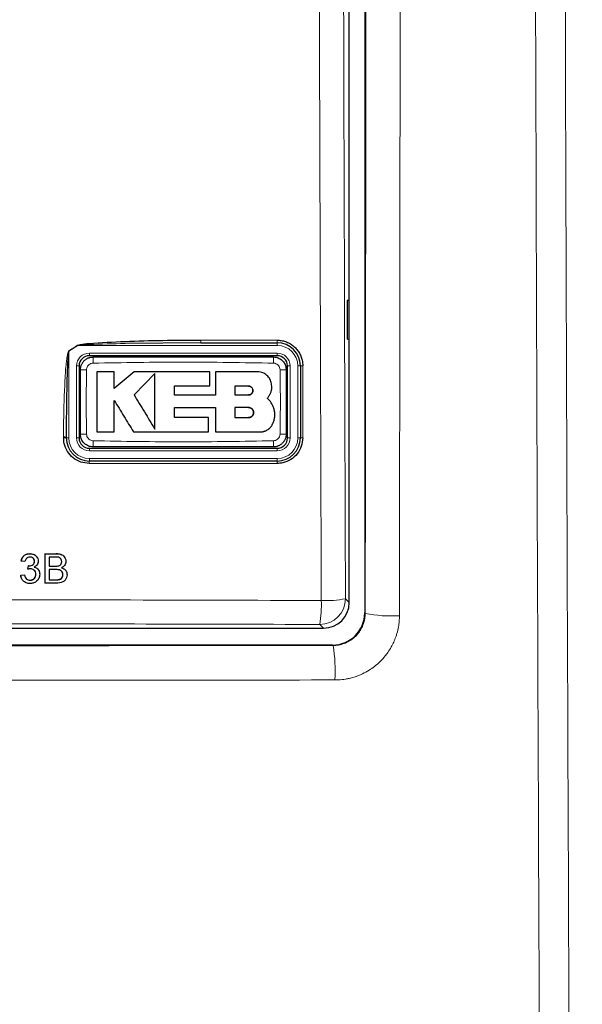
# Model space of a CAD drawing. Header units: millimetres. Extents: x 5 to 418, y 2 to 292.
# Tile 17 of 74: x 117 to 124, y 143 to 155. Entities that reach past the tile are written whole.
import ezdxf

# ---------------------------------------------------------------- set-up
doc = ezdxf.new("R2010")
doc.units = ezdxf.units.MM
doc.layers.add('SLD-0', color=7, linetype='Continuous')
doc.styles.add('SLDTEXTSTYLE0', font='TXT', dxfattribs={"width": 0.605})
doc.dimstyles.new('SLDDIMSTYLE2', dxfattribs={"dimtxt": 3.5, "dimasz": 3.302, "dimexe": 0, "dimexo": 0.0625, "dimgap": 0.875, "dimtad": 1, "dimdec": 1, "dimlfac": 6, "dimrnd": 1e-09, "dimzin": 12, "dimdsep": 46, "dimtxsty": 'SLDTEXTSTYLE0', "dimsah": 1, "dimcen": 0.09, "dimadec": 0, "dimazin": 3, "dimtfac": 1, "dimtofl": 0, "dimtmove": 0, "dimatfit": 3, "dimfxl": 1, "dimfrac": 2, "dimtolj": 1, "dimtzin": 12, "dimarcsym": 0})

# ---------------------------------------------------------------- blocks, each defined once
blk = doc.blocks.new('_D_8')
at = {"layer": 'SLD-0', "color": 7}
for p, q in [((128.84, 248.16), (145.317, 248.16)), ((144.317, 94.273), (144.317, 248.16)), ((115.48, 94.273), (145.317, 94.273))]:
    blk.add_line(p, q, dxfattribs=at)
for centre, start, end in [((141.631, 171.86), 63.4349, 116.5651), ((141.631, 170.572), 243.4349, 296.5651)]:
    blk.add_arc(centre, 6.006, start, end, dxfattribs=at)
for points in [[(144.317, 248.16), (143.809, 244.858), (144.825, 244.858)], [(144.317, 94.273), (144.825, 97.575), (143.809, 97.575)]]:
    blk.add_solid(points, dxfattribs=at)
at = {"layer": 'SLD-0', "color": 7, "insert": (139.805, 165.201), "char_height": 3.5, "attachment_point": 1, "rotation": 90, "style": 'SLDTEXTSTYLE0'}
blk.add_mtext('923,3', dxfattribs=at)

msp = doc.modelspace()

# ---------------------------------------------------------------- linework, layer by layer
at = {"color": 7, "linetype": 'Continuous', "lineweight": 25}
for p, q in [((121.133, 182.303), (121.133, 147.5832)), ((120.9315, 147.7176), (120.9315, 170.3239)), ((120.9306, 151.6348), (120.9053, 151.6352)), ((120.9053, 151.6352), (120.9053, 151.1343)), ((120.9306, 151.1347), (120.9306, 151.6348)), ((119.0082, 151.0848), (118.0269, 151.0763)), ((119.0082, 151.0848), (119.9982, 151.0848)), ((120.9053, 151.1343), (120.9306, 151.1347)), ((119.9982, 150.9181), (117.5648, 150.9181)), ((117.4315, 150.7848), (117.4315, 149.8514)), ((120.1315, 149.8514), (120.1315, 150.7848)), ((120.2982, 150.7848), (120.2982, 149.8514)), ((117.887, 150.7104), (117.6615, 150.7104)), ((117.887, 150.4918), (117.887, 150.7104)), ((118.1435, 150.7104), (117.887, 150.4918)), ((119.1273, 150.7104), (118.1435, 150.7104)), ((118.4124, 150.686), (118.1435, 150.4094)), ((119.1273, 150.5253), (119.1273, 150.7104)), ((119.1985, 150.7104), (119.1985, 150.4071)), ((119.7407, 150.7104), (119.1985, 150.7104)), ((118.6676, 150.5253), (119.1273, 150.5253)), ((118.6676, 150.4071), (118.6676, 150.5253)), ((119.1985, 150.4071), (118.6676, 150.4071)), ((119.6269, 150.5238), (119.4485, 150.5238)), ((119.4485, 150.5238), (119.4485, 150.4094)), ((119.4485, 150.4094), (119.6269, 150.4094)), ((118.6677, 150.2457), (119.1985, 150.2457)), ((118.6677, 150.115), (118.6677, 150.2457)), ((119.1985, 150.2457), (119.1985, 149.9301)), ((119.4485, 150.2457), (119.4485, 150.115)), ((119.6269, 150.2457), (119.4485, 150.2457)), ((119.1088, 150.115), (118.6677, 150.115)), ((119.1088, 149.9301), (119.1088, 150.115)), ((119.4485, 150.115), (119.6269, 150.115)), ((117.6615, 149.9301), (117.8868, 149.9301)), ((118.135, 149.9301), (119.1088, 149.9301)), ((119.1985, 149.9301), (119.7804, 149.9301)), ((117.2648, 149.8514), (117.2648, 149.8629)), ((117.5648, 149.7181), (119.9982, 149.7181)), ((119.9982, 149.5514), (117.5648, 149.5514)), ((116.6811, 148.2525), (116.6805, 148.2536)), ((116.7302, 148.2476), (116.6811, 148.2525)), ((116.7934, 148.3506), (116.7928, 148.3516)), ((116.8484, 148.2304), (116.8524, 148.2528)), ((116.853, 148.2517), (116.8524, 148.2528)), ((116.8909, 148.2974), (116.8903, 148.2986)), ((116.9898, 147.9681), (116.9907, 148.3506)), ((116.9907, 148.3506), (116.9902, 148.3516)), ((116.9907, 148.3506), (117.1342, 148.3506)), ((117.0447, 148.3064), (117.0444, 148.1887)), ((117.1176, 148.3064), (117.0447, 148.3064)), ((117.2066, 148.2467), (117.206, 148.2478)), ((117.2492, 148.2964), (117.2486, 148.2977)), ((116.7688, 148.1495), (116.7682, 148.1506)), ((116.7688, 148.1495), (116.774, 148.1937)), ((116.774, 148.1937), (116.7734, 148.1947)), ((116.781, 148.1931), (116.7804, 148.1942)), ((116.9098, 148.1334), (116.9092, 148.1346)), ((117.0443, 148.1446), (117.044, 148.0122)), ((117.1287, 148.1446), (117.0443, 148.1446)), ((117.0444, 148.1887), (117.1233, 148.1887)), ((117.1694, 148.1933), (117.1688, 148.1944)), ((117.2646, 148.122), (117.2639, 148.1233)), ((116.6757, 148.0711), (116.6752, 148.0721)), ((116.6757, 148.0711), (116.7249, 148.076)), ((116.6887, 148.0247), (116.6894, 148.0235)), ((116.7249, 148.076), (116.7243, 148.077)), ((116.7965, 148.0073), (116.796, 148.0084)), ((116.8722, 148.0836), (116.8717, 148.0846)), ((117.044, 148.0122), (117.1346, 148.0122)), ((117.1674, 148.0141), (117.1668, 148.0151)), ((117.2209, 148.0784), (117.2203, 148.0795)), ((116.9898, 147.9681), (116.9893, 147.9692)), ((117.1336, 147.9681), (116.9898, 147.9681)), ((101.2644, 147.3848), (120.5986, 147.3848)), ((120.7164, 147.1666), (101.1799, 147.1666))]:
    msp.add_line(p, q, dxfattribs=at)
at = {"color": 7, "linetype": 'Continuous', "lineweight": 18}
for p, q in [((117.413, 151.0514), (117.2982, 150.9777)), ((117.4117, 151.0534), (117.413, 151.0514)), ((119.9982, 151.0514), (117.413, 151.0514)), ((119.0066, 151.1201), (119.9963, 151.1201)), ((119.9982, 151.0514), (119.9982, 151.0848)), ((117.2982, 150.9777), (117.2969, 150.9798)), ((117.2982, 150.9777), (117.2982, 149.8514)), ((117.5648, 150.9514), (119.9982, 150.9514)), ((117.5648, 150.9514), (117.5648, 150.9181)), ((119.9982, 150.9514), (119.9982, 150.9181)), ((117.3982, 149.8514), (117.3982, 150.7848)), ((117.3982, 150.7848), (117.4315, 150.7848)), ((120.1315, 150.7848), (120.1648, 150.7848)), ((120.1648, 150.7848), (120.1648, 149.8514)), ((120.2648, 150.7848), (120.2982, 150.7848)), ((120.2648, 149.8514), (120.2648, 150.7848)), ((117.2302, 149.8535), (117.2302, 149.865)), ((117.2982, 149.8514), (117.2648, 149.8514)), ((117.3982, 149.8514), (117.4315, 149.8514)), ((120.1315, 149.8514), (120.1648, 149.8514)), ((120.2648, 149.8514), (120.2982, 149.8514)), ((117.5648, 149.7181), (117.5648, 149.6848)), ((119.9982, 149.6848), (117.5648, 149.6848)), ((119.9982, 149.7181), (119.9982, 149.6848)), ((119.9963, 149.5202), (117.5635, 149.5202)), ((117.5648, 149.5848), (119.9982, 149.5848)), ((117.5648, 149.5848), (117.5648, 149.5514)), ((119.9982, 149.5848), (119.9982, 149.5514)), ((117.1342, 148.3506), (117.1336, 148.3517)), ((117.1233, 148.1887), (117.1228, 148.1898)), ((117.1346, 148.0122), (117.134, 148.0133)), ((120.8829, 147.7662), (120.9315, 147.7176)), ((121.133, 147.5832), (121.1392, 147.577)), ((120.5986, 147.3848), (120.5501, 147.4333)), ((120.7224, 147.1606), (120.7164, 147.1666))]:
    msp.add_line(p, q, dxfattribs=at)
for centre, radius, start, end in [((119.1912, 151.1109), 0.1848, 177.15423, 188.14169), ((120.161, 151.1109), 0.165, 176.81302, 189.1309), ((119.9982, 150.7848), 0.2667, 0, 90), ((117.5648, 150.7848), 0.1667, 90, 180), ((119.9982, 150.7848), 0.1667, 0, 90), ((118.6228, 150.8409), 1.0098, 176.56216, 181.10549), ((118.9407, 150.8409), 1.0093, 358.89403, 3.43939), ((120.3221, 150.6597), 0.1273, 86.60847, 100.82355), ((117.5088, 149.7707), 0.9659, 88.84251, 93.59694), ((120.0542, 149.7707), 0.966, 86.40337, 91.15738), ((117.5088, 150.8651), 0.9656, 266.40183, 271.15784), ((120.0542, 150.865), 0.9655, 268.842, 273.5986), ((117.2391, 149.7245), 0.1408, 79.45271, 93.60081), ((117.2391, 149.7131), 0.1407, 79.44904, 93.60204), ((117.5648, 149.8514), 0.2667, 180, 270), ((117.5648, 149.8514), 0.1667, 180, 270), ((118.6212, 149.7953), 1.0082, 178.89291, 183.443), ((118.9412, 149.7953), 1.0088, 356.55901, 1.10646), ((119.9982, 149.8514), 0.2667, 270, 0), ((119.9982, 149.8514), 0.1667, 270, 0), ((120.3221, 149.73), 0.1237, 86.51262, 101.13723), ((117.7533, 149.5277), 0.19, 172.81916, 182.25153), ((120.1359, 149.5277), 0.1397, 170.21, 183.05606), ((120.549, 147.7673), 0.3339, 270.1836, 359.8164), ((119.0975, 147.6805), 1.4734, 350.34001, 2.46103), ((120.6339, 149.0494), 1.3071, 267.18174, 280.98479), ((121.4717, 149.2018), 1.6585, 258.43519, 273.82818), ((118.7105, 146.826), 2.0396, 356.83308, 9.44176)]:
    msp.add_arc(centre, radius, start, end, dxfattribs=at)
at = {"color": 7, "linetype": 'Continuous', "lineweight": 25}
for centre, radius, start, end in [((119.9982, 150.7848), 0.3, 0, 90), ((117.5648, 150.7848), 0.1333, 90, 180), ((119.9982, 150.7848), 0.1333, 0, 90), ((117.5648, 149.8514), 0.3, 180, 270), ((117.5648, 149.8514), 0.1333, 180, 270), ((119.9982, 149.8514), 0.3, 270, 0), ((119.9982, 149.8514), 0.1333, 270, 0)]:
    msp.add_arc(centre, radius, start, end, dxfattribs=at)
for centre, major_axis, ratio, start_param, end_param in [((120.5977, 147.7185), (0.2363, -0.2363), 0.9972647, 5.4991567, 7.0672139), ((120.7162, 147.5834), (-0.2948, 0.2948), 0.9995737, 2.3563468, 3.9268385)]:
    msp.add_ellipse(centre, major_axis=major_axis, ratio=ratio, start_param=start_param, end_param=end_param, dxfattribs=at)
at = {"color": 7, "linetype": 'Continuous', "lineweight": 18}
for points, knots in [([(120.5696, 147.7438), (120.5688, 147.9655), (120.5649, 149.0741), (120.5494, 153.7316), (120.5312, 160.3837), (120.5217, 166.1525), (120.5181, 168.3671)], [0, 0, 0, 0, 0.0322876, 0.1614382, 0.6780666, 1, 1, 1, 1]), ([(120.8316, 168.3762), (120.8375, 164.9395), (120.8492, 158.0645), (120.8717, 151.1994), (120.8829, 147.7662)], [0, 0, 0, 0, 0.4998997, 1, 1, 1, 1]), ([(121.1392, 147.577), (121.1393, 147.6486), (121.1414, 149.381), (121.1454, 152.7756), (121.1505, 157.8601), (121.1548, 163.0448), (121.157, 166.568), (121.158, 168.3297)], [0, 0, 0, 0, 0.0103671, 0.2507247, 0.4911046, 0.7455391, 1, 1, 1, 1]), ([(121.6016, 168.3164), (121.5992, 164.7905), (121.5946, 157.862), (121.5864, 150.9443), (121.5824, 147.547)], [0, 0, 0, 0, 0.5088958, 1, 1, 1, 1]), ([(123.4389, 133.0419), (123.4298, 134.8243), (123.4037, 139.9237), (123.3686, 148.3543), (123.336, 158.3342), (123.3229, 164.9955), (123.3163, 168.3261)], [0, 0, 0, 0, 0.15190579, 0.43460374, 0.71730167, 1, 1, 1, 1]), ([(123.7012, 168.3394), (123.7078, 165.0115), (123.7209, 158.3555), (123.7536, 148.3836), (123.7887, 139.9598), (123.8148, 134.8644), (123.8239, 133.0834)], [0, 0, 0, 0, 0.2826981, 0.5653962, 0.8480943, 1, 1, 1, 1]), ([(117.2969, 150.9798), (117.3156, 150.9917), (117.354, 151.0161), (117.3921, 151.0408), (117.4117, 151.0534)], [0, 0, 0, 0, 0.4887733, 1, 1, 1, 1]), ([(118.0269, 151.0763), (117.8721, 151.0721), (117.6786, 151.0669), (117.4734, 151.0609), (117.4241, 151.0532), (117.413, 151.0514)], [0, 0, 0, 0, 0.7565323, 0.9451316, 1, 1, 1, 1]), ([(117.2302, 149.865), (117.2303, 149.9094), (117.2309, 150.1312), (117.2373, 150.4139), (117.2527, 150.6888), (117.2626, 150.8086), (117.2711, 150.8809), (117.2778, 150.9242), (117.2843, 150.9529), (117.2891, 150.97), (117.2949, 150.9784), (117.2965, 150.9795), (117.2969, 150.9798)], [0, 0, 0, 0, 0.1187958, 0.5940496, 0.7569485, 0.8560529, 0.9159262, 0.9518655, 0.9733043, 0.994839, 0.9987729, 1, 1, 1, 1]), ([(117.6132, 150.8214), (117.6038, 150.8203), (117.5849, 150.8181), (117.5597, 150.8033), (117.5405, 150.7819), (117.5301, 150.7583), (117.5288, 150.7427), (117.5283, 150.7365)], [0, 0, 0, 0, 0.21339586, 0.4285917, 0.64431876, 0.85926801, 1, 1, 1, 1]), ([(119.9498, 150.8214), (119.5604, 150.8281), (118.7816, 150.8416), (118.0027, 150.8281), (117.6132, 150.8214)], [0, 0, 0, 0, 0.4998954, 1, 1, 1, 1]), ([(120.0347, 150.7365), (120.0336, 150.7459), (120.0314, 150.7648), (120.0166, 150.79), (119.9952, 150.8091), (119.9716, 150.8196), (119.956, 150.8209), (119.9498, 150.8214)], [0, 0, 0, 0, 0.2138446, 0.4291993, 0.6449134, 0.8596426, 1, 1, 1, 1]), ([(120.3296, 150.7868), (120.3296, 150.7646), (120.3296, 150.6537), (120.3296, 150.3426), (120.3296, 150.0537), (120.3296, 149.8535)], [0, 0, 0, 0, 0.0712947, 0.3564733, 1, 1, 1, 1]), ([(117.5283, 150.7365), (117.5273, 150.6821), (117.5254, 150.5734), (117.5239, 150.4221), (117.5237, 150.2826), (117.5244, 150.155), (117.526, 150.0273), (117.5275, 149.9423), (117.5283, 149.8997)], [0, 0, 0, 0, 0.1949232, 0.3898627, 0.5423667, 0.6948853, 0.8474387, 1, 1, 1, 1]), ([(120.0347, 149.8997), (120.0357, 149.9541), (120.0376, 150.0628), (120.0391, 150.2141), (120.0393, 150.3535), (120.0386, 150.4812), (120.037, 150.6088), (120.0355, 150.6939), (120.0347, 150.7365)], [0, 0, 0, 0, 0.194924, 0.3898644, 0.542368, 0.6948862, 0.8474392, 1, 1, 1, 1]), ([(117.5283, 149.8997), (117.5294, 149.8903), (117.5316, 149.8713), (117.5464, 149.8462), (117.5678, 149.827), (117.5914, 149.8166), (117.607, 149.8153), (117.6132, 149.8148)], [0, 0, 0, 0, 0.2138472, 0.4292026, 0.6449166, 0.8596444, 1, 1, 1, 1]), ([(119.9498, 149.8148), (119.9592, 149.8159), (119.9781, 149.8181), (120.0033, 149.8328), (120.0224, 149.8542), (120.0329, 149.8779), (120.0342, 149.8935), (120.0347, 149.8997)], [0, 0, 0, 0, 0.21339466, 0.4285895, 0.64431547, 0.85926539, 1, 1, 1, 1]), ([(117.6132, 149.8148), (118.0025, 149.8081), (118.7814, 149.7946), (119.5603, 149.8081), (119.9498, 149.8148)], [0, 0, 0, 0, 0.4998954, 1, 1, 1, 1]), ([(101.2934, 147.7438), (101.5152, 147.7445), (102.6245, 147.7478), (104.6225, 147.7527), (107.2884, 147.7569), (109.9562, 147.7589), (112.6254, 147.7586), (115.2849, 147.756), (117.9335, 147.7513), (119.6908, 147.7463), (120.5696, 147.7438)], [0, 0, 0, 0, 0.0345653, 0.1728308, 0.3110963, 0.4493987, 0.587812, 0.7262622, 0.8631132, 1, 1, 1, 1]), ([(121.1392, 147.577), (121.1389, 147.5656), (121.1383, 147.5426), (121.1337, 147.508), (121.1264, 147.4734), (121.1161, 147.4397), (121.103, 147.4071), (121.0874, 147.3759), (121.069, 147.3457), (121.0413, 147.3079), (121.009, 147.2738), (120.9728, 147.2441), (120.9438, 147.2241), (120.9133, 147.2067), (120.8817, 147.192), (120.8486, 147.1799), (120.811, 147.1696), (120.7688, 147.1622), (120.7379, 147.1611), (120.7224, 147.1606)], [0, 0, 0, 0, 0.0528431, 0.1060512, 0.1604155, 0.2151815, 0.268097, 0.321386, 0.3752557, 0.429922, 0.5357629, 0.5894982, 0.6440294, 0.6967888, 0.7499217, 0.8036323, 0.8581334, 0.9286227, 1, 1, 1, 1]), ([(120.7469, 146.7133), (120.7623, 146.7136), (120.8087, 146.7144), (120.8704, 146.7216), (120.9373, 146.7348), (121.0114, 146.7547), (121.099, 146.7888), (121.1864, 146.8366), (121.2634, 146.8903), (121.3342, 146.952), (121.3903, 147.0142), (121.4377, 147.0773), (121.4751, 147.1367), (121.5095, 147.205), (121.5331, 147.2638), (121.5541, 147.3292), (121.5699, 147.3974), (121.5805, 147.4746), (121.5818, 147.5233), (121.5824, 147.547)], [0, 0, 0, 0, 0.0352981, 0.1062488, 0.1419315, 0.191551, 0.2817697, 0.3562605, 0.4191865, 0.4961735, 0.5707022, 0.6103214, 0.6768902, 0.7308867, 0.7853991, 0.8217055, 0.8882187, 0.9455139, 1, 1, 1, 1]), ([(120.5501, 147.4333), (118.9502, 147.4375), (115.7491, 147.446), (110.939, 147.4493), (106.9286, 147.4463), (103.7196, 147.4402), (102.1155, 147.4356), (101.3129, 147.4333)], [0, 0, 0, 0, 0.2496658, 0.4995283, 0.7496125, 0.8747245, 1, 1, 1, 1]), ([(101.1739, 147.1606), (102.8012, 147.1591), (106.0571, 147.1563), (110.9467, 147.1552), (115.8378, 147.1563), (119.0937, 147.1591), (120.7224, 147.1606)], [0, 0, 0, 0, 0.2498913, 0.5, 0.7498913, 1, 1, 1, 1]), ([(120.7469, 146.7133), (119.1156, 146.7119), (115.8514, 146.7089), (111.0224, 146.7079), (106.1192, 146.7089), (102.855, 146.7118), (101.1494, 146.7133)], [0, 0, 0, 0, 0.2498914, 0.5000001, 0.7387425, 1, 1, 1, 1])]:
    msp.add_open_spline(points, degree=3, knots=knots, dxfattribs=at)
at = {"color": 7, "linetype": 'Continuous', "lineweight": 25}
for points, knots in [([(117.4117, 151.0534), (117.4227, 151.0569), (117.471, 151.0721), (117.6779, 151.0845), (118.1962, 151.1168), (118.6791, 151.1188), (119.0066, 151.1201)], [0, 0, 0, 0, 0.0217458, 0.0946594, 0.3858775, 1, 1, 1, 1]), ([(119.9963, 151.1201), (120.0148, 151.1192), (120.0524, 151.1174), (120.1068, 151.1028), (120.1586, 151.0798), (120.2053, 151.0485), (120.2465, 151.0094), (120.2802, 150.9643), (120.3062, 150.9137), (120.3211, 150.8661), (120.3284, 150.8233), (120.3292, 150.799), (120.3296, 150.7868)], [0, 0, 0, 0, 0.10592184, 0.21492334, 0.32084589, 0.42982817, 0.53597776, 0.64519825, 0.75147151, 0.86083258, 0.93000102, 1, 1, 1, 1]), ([(117.2982, 150.9777), (117.298, 150.9775), (117.2971, 150.9762), (117.2954, 150.971), (117.2936, 150.9623), (117.2913, 150.9469), (117.2887, 150.922), (117.2852, 150.8788), (117.281, 150.8064), (117.2761, 150.6866), (117.2708, 150.5003), (117.2669, 150.2621), (117.265, 150.0404), (117.2649, 149.9073), (117.2648, 149.8629)], [0, 0, 0, 0, 0.0008969, 0.0042174, 0.0144757, 0.0248219, 0.0459517, 0.081671, 0.1414493, 0.2406486, 0.4039379, 0.6423501, 0.8807866, 1, 1, 1, 1]), ([(117.4482, 150.7348), (117.4482, 150.7378), (117.4484, 150.747), (117.4498, 150.7593), (117.4521, 150.7711), (117.4548, 150.782), (117.4591, 150.7948), (117.4656, 150.8095), (117.4721, 150.8211), (117.4795, 150.8322), (117.4877, 150.8429), (117.4987, 150.8546), (117.5113, 150.8657), (117.5257, 150.876), (117.5421, 150.8851), (117.5572, 150.8914), (117.5739, 150.8966), (117.5923, 150.9005), (117.6073, 150.9011), (117.6148, 150.9014)], [0, 0, 0, 0, 0.03513556, 0.10570322, 0.14116443, 0.17253529, 0.23480635, 0.29583824, 0.35591237, 0.3871062, 0.44915407, 0.51026226, 0.57065655, 0.64136809, 0.71292515, 0.78534773, 0.82806772, 0.91382104, 1, 1, 1, 1]), ([(117.6148, 150.9014), (118.0038, 150.9014), (118.7816, 150.9014), (119.5594, 150.9014), (119.9482, 150.9014)], [0, 0, 0, 0, 0.5001048, 1, 1, 1, 1]), ([(119.9482, 150.9014), (119.9605, 150.9006), (119.9914, 150.8986), (120.0383, 150.8786), (120.0806, 150.8409), (120.1093, 150.7909), (120.113, 150.7535), (120.1148, 150.7348)], [0, 0, 0, 0, 0.14142387, 0.35606939, 0.57072032, 0.78536777, 1, 1, 1, 1]), ([(117.4482, 149.9014), (117.4482, 149.9861), (117.4482, 150.1556), (117.4482, 150.3792), (117.4482, 150.5723), (117.4482, 150.6806), (117.4482, 150.7348)], [0, 0, 0, 0, 0.3050151, 0.6100761, 0.8050333, 1, 1, 1, 1]), ([(117.6615, 150.7104), (117.6615, 150.6592), (117.6615, 150.5566), (117.6615, 150.3753), (117.6615, 150.1663), (117.6615, 150.0088), (117.6615, 149.9301)], [0, 0, 0, 0, 0.1971978, 0.3944445, 0.6970699, 1, 1, 1, 1]), ([(118.4124, 149.9675), (118.4124, 149.9929), (118.4124, 150.0436), (118.4124, 150.12), (118.4124, 150.1969), (118.4124, 150.2826), (118.4124, 150.3771), (118.4124, 150.4802), (118.4124, 150.5833), (118.4124, 150.6518), (118.4124, 150.686)], [0, 0, 0, 0, 0.1065261, 0.2131089, 0.319997, 0.427068, 0.569252, 0.7119716, 0.8558805, 1, 1, 1, 1]), ([(119.9279, 150.5232), (119.9259, 150.5442), (119.9218, 150.5863), (119.8895, 150.6424), (119.8421, 150.6847), (119.7894, 150.7072), (119.7546, 150.7095), (119.7407, 150.7104)], [0, 0, 0, 0, 0.2145095, 0.4290165, 0.6435823, 0.8581821, 1, 1, 1, 1]), ([(120.1148, 150.7348), (120.1148, 150.6924), (120.1148, 150.6077), (120.1148, 150.4806), (120.1148, 150.3535), (120.1148, 150.2146), (120.1148, 150.0639), (120.1148, 149.9556), (120.1148, 149.9014)], [0, 0, 0, 0, 0.15250502, 0.30501519, 0.45754245, 0.61007716, 0.80503387, 1, 1, 1, 1]), ([(118.1435, 150.4094), (118.1658, 150.3728), (118.2104, 150.2995), (118.2776, 150.189), (118.3451, 150.0781), (118.3899, 150.0044), (118.4124, 149.9675)], [0, 0, 0, 0, 0.2483719, 0.4973433, 0.7483519, 1, 1, 1, 1]), ([(119.6269, 150.4094), (119.6334, 150.4101), (119.6463, 150.4113), (119.6635, 150.4213), (119.6765, 150.4359), (119.6839, 150.4541), (119.6848, 150.4737), (119.6792, 150.4924), (119.6677, 150.5083), (119.6517, 150.5193), (119.6372, 150.5235), (119.6289, 150.5238), (119.6269, 150.5238)], [0, 0, 0, 0, 0.107912, 0.2158215, 0.3237606, 0.431549, 0.5390752, 0.6463231, 0.7533518, 0.8602722, 0.9672328, 1, 1, 1, 1]), ([(119.6269, 150.5238), (119.6334, 150.5232), (119.6462, 150.5219), (119.6633, 150.5121), (119.6763, 150.4976), (119.6838, 150.4795), (119.6849, 150.46), (119.6794, 150.4413), (119.6681, 150.4253), (119.6521, 150.4141), (119.6375, 150.4098), (119.629, 150.4095), (119.6269, 150.4094)], [0, 0, 0, 0, 0.1072013, 0.2144115, 0.3214264, 0.4283404, 0.5353131, 0.6424692, 0.7498884, 0.8575849, 0.9654849, 1, 1, 1, 1]), ([(119.8696, 150.3678), (119.8734, 150.3718), (119.8811, 150.3798), (119.8914, 150.393), (119.9006, 150.4071), (119.9076, 150.4201), (119.9142, 150.4345), (119.9198, 150.45), (119.9245, 150.4683), (119.927, 150.4835), (119.9283, 150.4986), (119.9286, 150.5109), (119.9281, 150.5201), (119.9279, 150.5232)], [0, 0, 0, 0, 0.09696, 0.1946179, 0.2931342, 0.3923708, 0.4527754, 0.570247, 0.6802564, 0.7847649, 0.8384039, 0.9460062, 1, 1, 1, 1]), ([(117.8868, 150.3379), (117.9075, 150.304), (117.9487, 150.2362), (118.0108, 150.1342), (118.0729, 150.0321), (118.1143, 149.9641), (118.135, 149.9301)], [0, 0, 0, 0, 0.2491661, 0.4986248, 0.7491293, 1, 1, 1, 1]), ([(117.8868, 149.9301), (117.8868, 149.9639), (117.8868, 150.0317), (117.8868, 150.1336), (117.8868, 150.2357), (117.8868, 150.3038), (117.8868, 150.3379)], [0, 0, 0, 0, 0.2497001, 0.4994734, 0.7496285, 1, 1, 1, 1]), ([(119.9279, 150.2956), (119.9201, 150.3087), (119.9083, 150.3287), (119.8875, 150.352), (119.8756, 150.3625), (119.8696, 150.3678)], [0, 0, 0, 0, 0.4897366, 0.7435571, 1, 1, 1, 1]), ([(119.941, 150.0379), (119.944, 150.0447), (119.9502, 150.0585), (119.9573, 150.0802), (119.9627, 150.1026), (119.9657, 150.123), (119.9675, 150.1453), (119.9674, 150.1682), (119.9649, 150.1934), (119.9606, 150.216), (119.9529, 150.244), (119.9422, 150.2707), (119.9315, 150.2893), (119.9279, 150.2956)], [0, 0, 0, 0, 0.0838718, 0.1685272, 0.2542102, 0.3407076, 0.3983499, 0.5039491, 0.5949121, 0.6814146, 0.7602285, 0.9194483, 1, 1, 1, 1]), ([(119.6269, 150.115), (119.6306, 150.1151), (119.636, 150.1154), (119.6432, 150.117), (119.6485, 150.1186), (119.6536, 150.1206), (119.6585, 150.123), (119.6633, 150.1259), (119.6677, 150.1292), (119.6719, 150.1328), (119.6757, 150.1367), (119.6792, 150.141), (119.6824, 150.1455), (119.6851, 150.1503), (119.6874, 150.1553), (119.6893, 150.1605), (119.6907, 150.1658), (119.6921, 150.173), (119.6925, 150.1803), (119.692, 150.1877), (119.6911, 150.1931), (119.6898, 150.1984), (119.6881, 150.2037), (119.6852, 150.2104), (119.6814, 150.2167), (119.6769, 150.2226), (119.6719, 150.228), (119.6663, 150.2327), (119.6601, 150.2367), (119.6536, 150.2402), (119.6467, 150.2428), (119.6395, 150.2445), (119.6335, 150.2455), (119.6293, 150.2456), (119.6269, 150.2457)], [0, 0, 0, 0, 0.0528239, 0.0799255, 0.1072264, 0.1336659, 0.1602908, 0.1872031, 0.2145093, 0.2409026, 0.2674808, 0.2943454, 0.3216025, 0.3479948, 0.374572, 0.4013622, 0.4285914, 0.4549705, 0.5083346, 0.5355728, 0.5619906, 0.5885926, 0.6154794, 0.6427564, 0.6958476, 0.7227939, 0.7501309, 0.8033533, 0.8303664, 0.8577717, 0.9109065, 0.9381682, 0.9656301, 1, 1, 1, 1]), ([(119.6269, 150.2457), (119.6306, 150.2455), (119.6361, 150.2452), (119.6433, 150.2437), (119.6482, 150.2422), (119.6538, 150.24), (119.6604, 150.2367), (119.6683, 150.2312), (119.6747, 150.2252), (119.6794, 150.2195), (119.6825, 150.2149), (119.6852, 150.21), (119.6875, 150.205), (119.6894, 150.1998), (119.6913, 150.1927), (119.6923, 150.1854), (119.6923, 150.178), (119.6919, 150.1725), (119.691, 150.167), (119.6897, 150.1617), (119.6879, 150.1565), (119.6856, 150.1514), (119.683, 150.1466), (119.68, 150.142), (119.6766, 150.1377), (119.6728, 150.1336), (119.6673, 150.1287), (119.6613, 150.1245), (119.6548, 150.1211), (119.6497, 150.119), (119.6445, 150.1173), (119.6392, 150.1161), (119.6333, 150.1152), (119.6292, 150.115), (119.6269, 150.115)], [0, 0, 0, 0, 0.0531597, 0.0804354, 0.1079116, 0.1278359, 0.1680596, 0.215826, 0.2689821, 0.2962577, 0.3237348, 0.3502969, 0.3770454, 0.404083, 0.4315169, 0.4846531, 0.5116258, 0.5389938, 0.5654291, 0.5920499, 0.6189581, 0.64626, 0.6726489, 0.6992226, 0.7260826, 0.7533349, 0.7797032, 0.8330467, 0.8602756, 0.8866563, 0.9132211, 0.9400706, 0.9673099, 1, 1, 1, 1]), ([(119.7804, 149.9301), (119.7852, 149.9302), (119.7949, 149.9304), (119.8093, 149.9323), (119.8237, 149.9353), (119.837, 149.9394), (119.8527, 149.9455), (119.8701, 149.9545), (119.8853, 149.965), (119.8978, 149.9756), (119.908, 149.9856), (119.9186, 149.9983), (119.9261, 150.0091), (119.9326, 150.02), (119.9371, 150.0288), (119.94, 150.0356), (119.941, 150.0379)], [0, 0, 0, 0, 0.0704613, 0.1414312, 0.2130263, 0.2851455, 0.3443403, 0.4597916, 0.570192, 0.6140933, 0.6994687, 0.7794182, 0.8553674, 0.8914285, 0.9637361, 1, 1, 1, 1]), ([(117.6148, 149.7348), (117.6025, 149.7356), (117.5715, 149.7376), (117.5247, 149.7576), (117.4824, 149.7953), (117.4537, 149.8452), (117.45, 149.8827), (117.4482, 149.9014)], [0, 0, 0, 0, 0.141424, 0.3560694, 0.5707203, 0.7853678, 1, 1, 1, 1]), ([(120.1148, 149.9014), (120.1148, 149.8984), (120.1146, 149.8891), (120.1132, 149.8769), (120.1109, 149.8651), (120.1082, 149.8542), (120.1039, 149.8413), (120.0974, 149.8267), (120.0909, 149.8151), (120.0835, 149.8039), (120.0753, 149.7932), (120.0643, 149.7816), (120.0517, 149.7705), (120.0373, 149.7602), (120.0209, 149.7511), (120.0058, 149.7448), (119.9891, 149.7396), (119.9707, 149.7356), (119.9557, 149.735), (119.9482, 149.7348)], [0, 0, 0, 0, 0.03513566, 0.10570353, 0.14116484, 0.17253568, 0.23480671, 0.29583857, 0.35591267, 0.38710648, 0.44915432, 0.51026248, 0.57065674, 0.64136825, 0.71292529, 0.78534784, 0.82806781, 0.91382109, 1, 1, 1, 1]), ([(117.5635, 149.5202), (117.526, 149.5239), (117.451, 149.5313), (117.3511, 149.5888), (117.2757, 149.6734), (117.2359, 149.7672), (117.2318, 149.8291), (117.2302, 149.8535)], [0, 0, 0, 0, 0.2145899, 0.429169, 0.6441593, 0.8595151, 1, 1, 1, 1]), ([(120.3296, 149.8535), (120.3259, 149.8161), (120.3186, 149.7413), (120.2613, 149.6415), (120.177, 149.5662), (120.0832, 149.526), (120.0212, 149.5219), (119.9963, 149.5202)], [0, 0, 0, 0, 0.2145203, 0.4290546, 0.6431246, 0.8569356, 1, 1, 1, 1]), ([(119.9482, 149.7348), (119.5592, 149.7348), (118.7814, 149.7348), (118.0036, 149.7348), (117.6148, 149.7348)], [0, 0, 0, 0, 0.5001049, 1, 1, 1, 1]), ([(116.6805, 148.2536), (116.6843, 148.2685), (116.6919, 148.2982), (116.7209, 148.3313), (116.7567, 148.3492), (116.7807, 148.3509), (116.7928, 148.3517)], [0, 0, 0, 0, 0.2802532, 0.5595228, 0.7795924, 1, 1, 1, 1]), ([(116.6811, 148.2525), (116.6849, 148.2674), (116.6925, 148.2971), (116.7215, 148.3302), (116.7573, 148.3481), (116.7813, 148.3497), (116.7934, 148.3506)], [0, 0, 0, 0, 0.2802532, 0.5595228, 0.7795924, 1, 1, 1, 1]), ([(116.7948, 148.3064), (116.7857, 148.3056), (116.7677, 148.304), (116.7464, 148.2886), (116.7347, 148.2683), (116.7317, 148.2545), (116.7302, 148.2476)], [0, 0, 0, 0, 0.2800014, 0.5591308, 0.7793201, 1, 1, 1, 1]), ([(116.781, 148.1931), (116.7907, 148.194), (116.8101, 148.1957), (116.8352, 148.2079), (116.8512, 148.2286), (116.8524, 148.244), (116.853, 148.2517)], [0, 0, 0, 0, 0.2806803, 0.5609514, 0.7800568, 1, 1, 1, 1]), ([(116.7928, 148.3517), (116.8078, 148.3501), (116.8379, 148.3469), (116.8735, 148.3261), (116.885, 148.3054), (116.8891, 148.2979)], [0, 0, 0, 0, 0.3910109, 0.7813057, 1, 1, 1, 1]), ([(116.7934, 148.3506), (116.8086, 148.349), (116.8389, 148.346), (116.8758, 148.3224), (116.898, 148.2891), (116.9007, 148.2653), (116.9021, 148.2533)], [0, 0, 0, 0, 0.2801842, 0.5598553, 0.7799999, 1, 1, 1, 1]), ([(116.853, 148.2517), (116.852, 148.2601), (116.8502, 148.2769), (116.834, 148.2952), (116.8146, 148.3051), (116.8014, 148.306), (116.7948, 148.3064)], [0, 0, 0, 0, 0.27946, 0.5589523, 0.7792553, 1, 1, 1, 1]), ([(116.8524, 148.2528), (116.8523, 148.2618), (116.8522, 148.2712), (116.8465, 148.2779), (116.8461, 148.2784)], [0, 0, 0, 0, 0.9394832, 1, 1, 1, 1]), ([(116.9021, 148.2533), (116.9012, 148.2442), (116.8994, 148.226), (116.8827, 148.1967), (116.8622, 148.1848), (116.8497, 148.1775)], [0, 0, 0, 0, 0.2804963, 0.5610033, 1, 1, 1, 1]), ([(117.2066, 148.2467), (117.2055, 148.2571), (117.2038, 148.2727), (117.1921, 148.2902), (117.1662, 148.3083), (117.1392, 148.3073), (117.1176, 148.3064)], [0, 0, 0, 0, 0.2495123, 0.3750187, 0.5002443, 1, 1, 1, 1]), ([(117.1336, 148.3517), (117.1504, 148.3511), (117.184, 148.3498), (117.2278, 148.3307), (117.242, 148.3065), (117.2476, 148.297)], [0, 0, 0, 0, 0.3793731, 0.7557691, 1, 1, 1, 1]), ([(117.1342, 148.3506), (117.1512, 148.35), (117.185, 148.3489), (117.2292, 148.3279), (117.2554, 148.2912), (117.2589, 148.2647), (117.2606, 148.2514)], [0, 0, 0, 0, 0.2811161, 0.5600262, 0.7801115, 1, 1, 1, 1]), ([(117.1688, 148.1944), (117.1749, 148.1968), (117.1871, 148.2018), (117.2031, 148.2204), (117.2049, 148.2374), (117.206, 148.2478)], [0, 0, 0, 0, 0.2808695, 0.5610626, 1, 1, 1, 1]), ([(117.1694, 148.1933), (117.1755, 148.1957), (117.1877, 148.2007), (117.2037, 148.2192), (117.2055, 148.2363), (117.2066, 148.2467)], [0, 0, 0, 0, 0.2808695, 0.5610626, 1, 1, 1, 1]), ([(117.2606, 148.2514), (117.2595, 148.2415), (117.2573, 148.2218), (117.2387, 148.1902), (117.2165, 148.1771), (117.203, 148.1691)], [0, 0, 0, 0, 0.280336, 0.5608003, 1, 1, 1, 1]), ([(116.8006, 148.1547), (116.7945, 148.1543), (116.7838, 148.1535), (116.7734, 148.1507), (116.7688, 148.1495)], [0, 0, 0, 0, 0.5597721, 1, 1, 1, 1]), ([(116.7734, 148.1948), (116.7747, 148.1946), (116.777, 148.1944), (116.7794, 148.1943), (116.7804, 148.1942)], [0, 0, 0, 0, 0.5600031, 1, 1, 1, 1]), ([(116.774, 148.1937), (116.7753, 148.1935), (116.7776, 148.1933), (116.78, 148.1932), (116.781, 148.1931)], [0, 0, 0, 0, 0.5600031, 1, 1, 1, 1]), ([(116.8722, 148.0836), (116.8712, 148.0942), (116.869, 148.1154), (116.8498, 148.1393), (116.8256, 148.1529), (116.8089, 148.1541), (116.8006, 148.1547)], [0, 0, 0, 0, 0.2797467, 0.5591709, 0.7794436, 1, 1, 1, 1]), ([(116.8491, 148.1786), (116.8604, 148.1747), (116.8831, 148.167), (116.9032, 148.1484), (116.9081, 148.1358), (116.9086, 148.1345)], [0, 0, 0, 0, 0.4711431, 0.9415637, 1, 1, 1, 1]), ([(116.8497, 148.1775), (116.8612, 148.1737), (116.8843, 148.1661), (116.9078, 148.1406), (116.9198, 148.1116), (116.9208, 148.0927), (116.9213, 148.0832)], [0, 0, 0, 0, 0.2798072, 0.5591854, 0.7794082, 1, 1, 1, 1]), ([(117.1227, 148.1899), (117.1314, 148.1899), (117.1469, 148.1899), (117.1621, 148.193), (117.1688, 148.1944)], [0, 0, 0, 0, 0.560393, 1, 1, 1, 1]), ([(117.1233, 148.1887), (117.132, 148.1888), (117.1475, 148.1888), (117.1627, 148.1919), (117.1694, 148.1933)], [0, 0, 0, 0, 0.560393, 1, 1, 1, 1]), ([(117.2209, 148.0784), (117.2198, 148.0893), (117.218, 148.1058), (117.2056, 148.1239), (117.1796, 148.1443), (117.1513, 148.1445), (117.1287, 148.1446)], [0, 0, 0, 0, 0.24980178, 0.37554609, 0.50115391, 1, 1, 1, 1]), ([(117.2024, 148.1702), (117.2133, 148.1661), (117.2352, 148.1579), (117.256, 148.1392), (117.2618, 148.1257), (117.263, 148.1229)], [0, 0, 0, 0, 0.4430464, 0.8849027, 1, 1, 1, 1]), ([(117.203, 148.1691), (117.2141, 148.1651), (117.2363, 148.157), (117.2598, 148.133), (117.2731, 148.1054), (117.2743, 148.0869), (117.2749, 148.0777)], [0, 0, 0, 0, 0.28021113, 0.55966954, 0.77970874, 1, 1, 1, 1]), ([(117.2203, 148.0795), (117.2199, 148.0908), (117.2194, 148.1026), (117.2129, 148.1119), (117.2126, 148.1123)], [0, 0, 0, 0, 0.9548008, 1, 1, 1, 1]), ([(116.6898, 148.0255), (116.6878, 148.0284), (116.6785, 148.042), (116.6766, 148.0589), (116.6751, 148.0722)], [0, 0, 0, 0, 0.2122174, 1, 1, 1, 1]), ([(116.7947, 147.9632), (116.778, 147.9647), (116.7446, 147.9677), (116.7059, 147.9961), (116.6822, 148.0323), (116.6779, 148.0581), (116.6757, 148.0711)], [0, 0, 0, 0, 0.2799105, 0.5592491, 0.7794763, 1, 1, 1, 1]), ([(116.7249, 148.076), (116.7274, 148.0661), (116.7323, 148.0463), (116.7484, 148.0216), (116.7724, 148.0089), (116.7885, 148.0079), (116.7965, 148.0073)], [0, 0, 0, 0, 0.2808811, 0.5600727, 0.7796532, 1, 1, 1, 1]), ([(116.751, 148.023), (116.7578, 148.0186), (116.7715, 148.0097), (116.7878, 148.0088), (116.7959, 148.0084)], [0, 0, 0, 0, 0.499129, 1, 1, 1, 1]), ([(116.9213, 148.0832), (116.9191, 148.0649), (116.9145, 148.0285), (116.8795, 147.9888), (116.8377, 147.9663), (116.809, 147.9642), (116.7947, 147.9632)], [0, 0, 0, 0, 0.2794007, 0.5590642, 0.7793783, 1, 1, 1, 1]), ([(116.7959, 148.0084), (116.8073, 148.0095), (116.8299, 148.0116), (116.8553, 148.0324), (116.8696, 148.0581), (116.8709, 148.0758), (116.8716, 148.0847)], [0, 0, 0, 0, 0.2798831, 0.5589932, 0.779319, 1, 1, 1, 1]), ([(116.7965, 148.0073), (116.8079, 148.0084), (116.8305, 148.0105), (116.8559, 148.0313), (116.8702, 148.057), (116.8715, 148.0747), (116.8722, 148.0836)], [0, 0, 0, 0, 0.2798831, 0.5589932, 0.779319, 1, 1, 1, 1]), ([(117.2749, 148.0777), (117.2737, 148.065), (117.2713, 148.0398), (117.2525, 148.0057), (117.2079, 147.9709), (117.1643, 147.9693), (117.1336, 147.9681)], [0, 0, 0, 0, 0.1871427, 0.3743187, 0.5607862, 1, 1, 1, 1]), ([(117.134, 148.0133), (117.1401, 148.0133), (117.1511, 148.0133), (117.162, 148.0146), (117.1668, 148.0152)], [0, 0, 0, 0, 0.5600993, 1, 1, 1, 1]), ([(117.1346, 148.0122), (117.1407, 148.0122), (117.1517, 148.0122), (117.1626, 148.0135), (117.1674, 148.0141)], [0, 0, 0, 0, 0.5600993, 1, 1, 1, 1]), ([(117.1668, 148.0152), (117.1752, 148.0172), (117.192, 148.0214), (117.2098, 148.0388), (117.219, 148.0593), (117.2199, 148.0728), (117.2203, 148.0795)], [0, 0, 0, 0, 0.2802899, 0.5590179, 0.7794024, 1, 1, 1, 1]), ([(117.1674, 148.0141), (117.1758, 148.0161), (117.1926, 148.0203), (117.2104, 148.0377), (117.2196, 148.0581), (117.2205, 148.0717), (117.2209, 148.0784)], [0, 0, 0, 0, 0.2802899, 0.5590179, 0.7794024, 1, 1, 1, 1])]:
    msp.add_open_spline(points, degree=3, knots=knots, dxfattribs=at)

# ---------------------------------------------------------------- dimensions: what is measured, and where the dimension line sits
at = {"layer": 'SLD-0', "color": 7}
dim = msp.add_linear_dim(base=(144.3165, 248.1598), p1=(115.4796, 94.2725), p2=(128.8398, 248.1598), angle=90, text='(<>)', dimstyle='SLDDIMSTYLE2', dxfattribs=at)
dim.commit()
dim.dimension.update_dxf_attribs({"geometry": '_D_8', "text_midpoint": (144.3165, 171.2161), "dimtype": 160})

doc.saveas('drawing.dxf')
